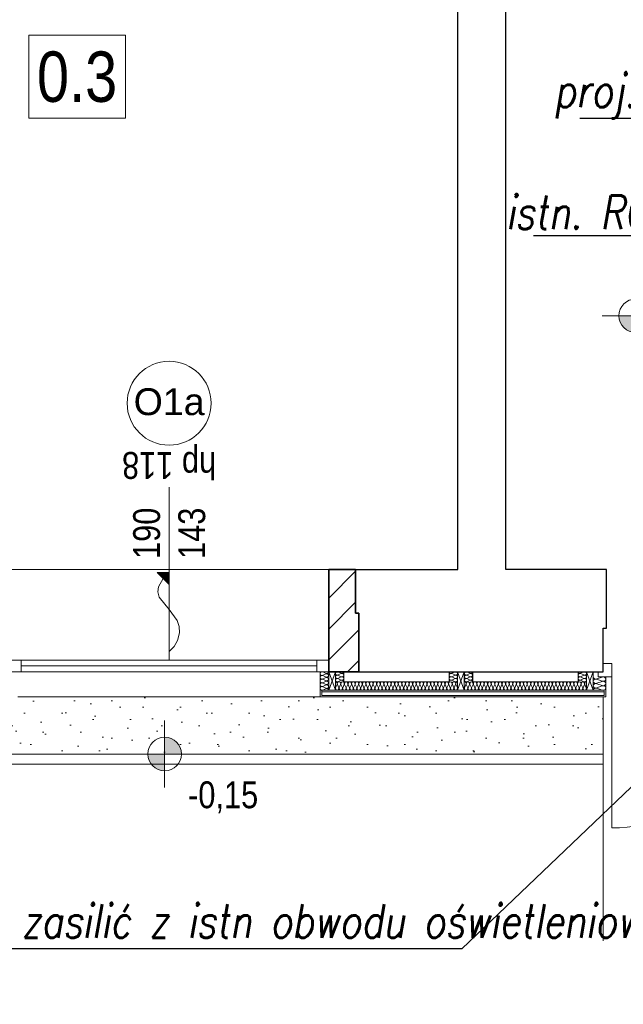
# Model space of a CAD drawing. Extents: x -543332 to -314699, y -9028 to 155584.
# Tile 21 of 256: x -477618 to -474024, y 30876 to 36743. Entities that reach past the tile are written whole.
import ezdxf
from ezdxf import colors
from ezdxf.entities.mleader import LeaderData, LeaderLine
from ezdxf.math import Vec2, Vec3

# ---------------------------------------------------------------- set-up
doc = ezdxf.new("R2010")
doc.units = 0
doc.header["$MEASUREMENT"] = 0
for name, color, linetype, lineweight in [('$ IE_OPISY', 7, 'Continuous', 25), ('A-Okna_Nr_Pióra__9', 8, 'Continuous', 9), ('Arch drzwi_Nr_Pióra__10', 8, 'Continuous', 18), ('Arch ocieplenie_Nr_Pióra__21', 8, 'Continuous', 9), ('Arch ocieplenie_Nr_Pióra__44', 8, 'Continuous', 9), ('Arch okna_Nr_Pióra__82', 8, 'Continuous', 20), ('Arch opisy okien_Nr_Pióra__9', 8, 'Continuous', 9), ('Arch opisy_Nr_Pióra__9', 8, 'Continuous', 9), ('Arch stropy_Nr_Pióra__21', 8, 'Continuous', 9), ('Arch teren_Nr_Pióra__5', 8, 'Continuous', 13), ('Arch wykończenie_Nr_Pióra__9', 8, 'Continuous', 9), ('Arch zmurowania_Nr_Pióra__21', 8, 'Continuous', 9), ('Arch zmurowania_Nr_Pióra__27', 8, 'Continuous', 35), ('INWENT OPISY_Nr_Pióra__21', 8, 'Continuous', 9), ('INWENT RZĘDNE_Nr_Pióra__21', 8, 'Continuous', 9), ('INWENT. OKNA_Nr_Pióra__21', 8, 'Continuous', 9), ('INWENT. OKNA_Nr_Pióra__5', 8, 'Continuous', 13), ('INWENT.ŚCIANY_Nr_Pióra__1', 8, 'Continuous', 25), ('INWENT.ŚCIANY_Nr_Pióra__21', 8, 'Continuous', 9)]:
    doc.layers.add(name, color=color, linetype=linetype, lineweight=lineweight)
for name, color, linetype in [('A-Okna', 8, 'Continuous'), ('Arch ocieplenie', 8, 'Continuous'), ('Arch zmurowania', 8, 'Continuous'), ('INWENT RZĘDNE', 8, 'Continuous')]:
    doc.layers.add(name, color=color, linetype=linetype)
doc.styles.add('GENERATED_STYLE_10', font='arial.ttf')
doc.styles.add('GENERATED_STYLE_3', font='ARIALN.TTF')
doc.styles.add('GENERATED_STYLE_4', font='ARIALN.TTF')
doc.styles.add('GENERATED_STYLE_7', font='ARIALN.TTF')
doc.styles.add('ROMANS', font='romans.shx', dxfattribs={"width": 0.85})
pattern_1 = [(45, (0, 0), (-91.923878, 91.923878), [])]

# ---------------------------------------------------------------- blocks, each defined once
blk = doc.blocks.new('Izolacja cieplna 14_195', base_point=(-474970.8, 32797.6))
at = {"layer": 'Arch ocieplenie_Nr_Pióra__44', "linetype": 'Continuous'}
for p, q in [((-474969.9, 32762.5), (-474961, 32782.7)), ((-474959.2, 32782.7), (-474950.3, 32762.5)), ((-474948.5, 32762.5), (-474939.6, 32782.7)), ((-474937.8, 32782.7), (-474928.9, 32762.5)), ((-474927.1, 32762.5), (-474918.2, 32782.7)), ((-474916.4, 32782.7), (-474907.5, 32762.5)), ((-474905.7, 32762.5), (-474896.8, 32782.7)), ((-474895, 32782.7), (-474886.1, 32762.5)), ((-474884.3, 32762.5), (-474875.4, 32782.7)), ((-474873.6, 32782.7), (-474864.7, 32762.5)), ((-474862.9, 32762.5), (-474854, 32782.7)), ((-474852.2, 32782.7), (-474843.3, 32762.5)), ((-474841.5, 32762.5), (-474832.6, 32782.7)), ((-474830.8, 32782.7), (-474821.9, 32762.5)), ((-474820.1, 32762.5), (-474811.2, 32782.7)), ((-474809.4, 32782.7), (-474800.5, 32762.5)), ((-474798.7, 32762.5), (-474789.8, 32782.7)), ((-474788.1, 32782.7), (-474779.1, 32762.5)), ((-474777.4, 32762.5), (-474768.5, 32782.7)), ((-474766.7, 32782.7), (-474757.8, 32762.5)), ((-474756, 32762.5), (-474747.1, 32782.7)), ((-474745.3, 32782.7), (-474736.4, 32762.5)), ((-474734.6, 32762.5), (-474725.7, 32782.7)), ((-474723.9, 32782.7), (-474715, 32762.5)), ((-474713.2, 32762.5), (-474704.3, 32782.7)), ((-474702.5, 32782.7), (-474693.6, 32762.5)), ((-474691.8, 32762.5), (-474682.9, 32782.7)), ((-474681.1, 32782.7), (-474672.2, 32762.5)), ((-474670.4, 32762.5), (-474661.5, 32782.7)), ((-474659.7, 32782.7), (-474650.8, 32762.5)), ((-474649, 32762.5), (-474640.1, 32782.7)), ((-474638.3, 32782.7), (-474629.4, 32762.5)), ((-474627.6, 32762.5), (-474618.7, 32782.7)), ((-474616.9, 32782.7), (-474608, 32762.5)), ((-474606.2, 32762.5), (-474597.3, 32782.7)), ((-474595.5, 32782.7), (-474586.6, 32762.5)), ((-474584.8, 32762.5), (-474575.9, 32782.7)), ((-474574.1, 32782.7), (-474565.2, 32762.5)), ((-474563.4, 32762.5), (-474554.5, 32782.7)), ((-474552.7, 32782.7), (-474543.8, 32762.5)), ((-474542, 32762.5), (-474533.1, 32782.7)), ((-474531.3, 32782.7), (-474522.4, 32762.5)), ((-474520.6, 32762.5), (-474511.7, 32782.7)), ((-474509.9, 32782.7), (-474501, 32762.5)), ((-474499.2, 32762.5), (-474490.3, 32782.7)), ((-474488.5, 32782.7), (-474479.6, 32762.5)), ((-474477.8, 32762.5), (-474468.9, 32782.7)), ((-474467.1, 32782.7), (-474458.2, 32762.5)), ((-474456.4, 32762.5), (-474447.5, 32782.7)), ((-474445.7, 32782.7), (-474436.8, 32762.5)), ((-474435, 32762.5), (-474426.1, 32782.7)), ((-474424.3, 32782.7), (-474415.4, 32762.5)), ((-474413.6, 32762.5), (-474404.7, 32782.7)), ((-474402.9, 32782.7), (-474394, 32762.5)), ((-474392.2, 32762.5), (-474383.3, 32782.7)), ((-474381.5, 32782.7), (-474372.6, 32762.5)), ((-474370.8, 32762.5), (-474361.9, 32782.7)), ((-474360.1, 32782.7), (-474351.2, 32762.5)), ((-474349.4, 32762.5), (-474340.5, 32782.7)), ((-474338.7, 32782.7), (-474329.8, 32762.5)), ((-474328, 32762.5), (-474319.1, 32782.7)), ((-474317.3, 32782.7), (-474308.4, 32762.5)), ((-474306.6, 32762.5), (-474297.7, 32782.7)), ((-474295.9, 32782.7), (-474287, 32762.5)), ((-474285.2, 32762.5), (-474276.3, 32782.7)), ((-474274.5, 32782.7), (-474265.6, 32762.5)), ((-474263.8, 32762.5), (-474254.9, 32782.7)), ((-474253.1, 32782.7), (-474244.2, 32762.5))]:
    blk.add_line(p, q, dxfattribs=at)
for centre, start_param, end_param in [((-474970.8, 32787), 5.870392, 7.853982), ((-474949.4, 32787), 5.870392, 9.837571), ((-474928, 32787), 5.870392, 9.837571), ((-474906.6, 32787), 5.870392, 9.837571), ((-474885.2, 32787), 5.870392, 9.837571), ((-474863.8, 32787), 5.870392, 9.837571), ((-474842.4, 32787), 5.870392, 9.837571), ((-474821, 32787), 5.870392, 9.837571), ((-474799.6, 32787), 5.870392, 9.837571), ((-474778.3, 32787), 5.870392, 9.837571), ((-474756.9, 32787), 5.870392, 9.837571), ((-474735.5, 32787), 5.870392, 9.837571), ((-474714.1, 32787), 5.870392, 9.837571), ((-474692.7, 32787), 5.870392, 9.837571), ((-474671.3, 32787), 5.870392, 9.837571), ((-474649.9, 32787), 5.870392, 9.837571), ((-474628.5, 32787), 5.870392, 9.837571), ((-474607.1, 32787), 5.870392, 9.837571), ((-474585.7, 32787), 5.870392, 9.837571), ((-474564.3, 32787), 5.870392, 9.837571), ((-474542.9, 32787), 5.870392, 9.837571), ((-474521.5, 32787), 5.870392, 9.837571), ((-474500.1, 32787), 5.870392, 9.837571), ((-474478.7, 32787), 5.870392, 9.837571), ((-474457.3, 32787), 5.870392, 9.837571), ((-474435.9, 32787), 5.870392, 9.837571), ((-474414.5, 32787), 5.870392, 9.837571), ((-474393.1, 32787), 5.870392, 9.837571), ((-474371.7, 32787), 5.870392, 9.837571), ((-474350.3, 32787), 5.870392, 9.837571), ((-474328.9, 32787), 5.870392, 9.837571), ((-474307.5, 32787), 5.870392, 9.837571), ((-474286.1, 32787), 5.870392, 9.837571), ((-474264.7, 32787), 5.870392, 9.837571), ((-474243.3, 32787), 1.570796, 3.554385), ((-474960.1, 32758.3), 2.728799, 6.695979), ((-474938.7, 32758.3), 2.728799, 6.695979), ((-474917.3, 32758.3), 2.728799, 6.695979), ((-474895.9, 32758.3), 2.728799, 6.695979), ((-474874.5, 32758.3), 2.728799, 6.695979), ((-474853.1, 32758.3), 2.728799, 6.695979), ((-474831.7, 32758.3), 2.728799, 6.695979), ((-474810.3, 32758.3), 2.728799, 6.695979), ((-474788.9, 32758.3), 2.728799, 6.695979), ((-474767.6, 32758.3), 2.728799, 6.695979), ((-474746.2, 32758.3), 2.728799, 6.695979), ((-474724.8, 32758.3), 2.728799, 6.695979), ((-474703.4, 32758.3), 2.728799, 6.695979), ((-474682, 32758.3), 2.728799, 6.695979), ((-474660.6, 32758.3), 2.728799, 6.695979), ((-474639.2, 32758.3), 2.728799, 6.695979), ((-474617.8, 32758.3), 2.728799, 6.695979), ((-474596.4, 32758.3), 2.728799, 6.695979), ((-474575, 32758.3), 2.728799, 6.695979), ((-474553.6, 32758.3), 2.728799, 6.695979), ((-474532.2, 32758.3), 2.728799, 6.695979), ((-474510.8, 32758.3), 2.728799, 6.695979), ((-474489.4, 32758.3), 2.728799, 6.695979), ((-474468, 32758.3), 2.728799, 6.695979), ((-474446.6, 32758.3), 2.728799, 6.695979), ((-474425.2, 32758.3), 2.728799, 6.695979), ((-474403.8, 32758.3), 2.728799, 6.695979), ((-474382.4, 32758.3), 2.728799, 6.695979), ((-474361, 32758.3), 2.728799, 6.695979), ((-474339.6, 32758.3), 2.728799, 6.695979), ((-474318.2, 32758.3), 2.728799, 6.695979), ((-474296.8, 32758.3), 2.728799, 6.695979), ((-474275.4, 32758.3), 2.728799, 6.695979), ((-474254, 32758.3), 2.728799, 6.695979)]:
    blk.add_ellipse(centre, major_axis=(10.7, 0), ratio=0.993979, start_param=start_param, end_param=end_param, dxfattribs=at)
blk = doc.blocks.new('Izolacja cieplna 14_196', base_point=(-474203.3, 32747.6))
at = {"layer": 'Arch ocieplenie_Nr_Pióra__44', "linetype": 'Continuous'}
for p, q in [((-474181, 32815.4), (-474150.7, 32826.5)), ((-474150.7, 32802.1), (-474181, 32813.2)), ((-474181, 32788.8), (-474150.7, 32799.8)), ((-474150.7, 32775.4), (-474181, 32786.5)), ((-474181, 32762.1), (-474150.7, 32773.2)), ((-474150.7, 32748.8), (-474181, 32759.8))]:
    blk.add_line(p, q, dxfattribs=at)
for centre, start_param, end_param in [((-474187.4, 32801), 4.299595, 8.266774), ((-474187.4, 32827.6), 0, 1.983589), ((-474144.3, 32814.3), 1.158003, 5.125183), ((-474144.3, 32787.6), 1.158003, 5.125183), ((-474187.4, 32774.3), 4.299595, 8.266774), ((-474187.4, 32747.6), 4.299596, 6.283185), ((-474144.3, 32761), 1.158003, 5.125183)]:
    blk.add_ellipse(centre, major_axis=(-16, 0), ratio=0.835908, start_param=start_param, end_param=end_param, dxfattribs=at)
blk = doc.blocks.new('Izolacja cieplna 14_197', base_point=(-474293.3, 32797.6))
at = {"layer": 'Arch ocieplenie_Nr_Pióra__44', "linetype": 'Continuous'}
for p, q in [((-474278.4, 32848.5), (-474258.2, 32856.8)), ((-474258.2, 32838.5), (-474278.4, 32846.8)), ((-474278.4, 32828.5), (-474258.2, 32836.8)), ((-474258.2, 32818.5), (-474278.4, 32826.8)), ((-474278.4, 32808.5), (-474258.2, 32816.8)), ((-474258.2, 32798.5), (-474278.4, 32806.8))]:
    blk.add_line(p, q, dxfattribs=at)
for centre, start_param, end_param in [((-474282.7, 32857.6), 6.283185, 8.266774), ((-474254, 32847.6), 1.158003, 5.125183), ((-474282.7, 32837.6), 4.299595, 8.266774), ((-474282.7, 32817.6), 4.299595, 8.266774), ((-474282.7, 32797.6), 4.299596, 6.283185), ((-474254, 32827.6), 1.158003, 5.125183), ((-474254, 32807.6), 1.158003, 5.125183)]:
    blk.add_ellipse(centre, major_axis=(-10.6, 0), ratio=0.940381, start_param=start_param, end_param=end_param, dxfattribs=at)
blk = doc.blocks.new('Izolacja cieplna 14_198', base_point=(-474920.8, 32797.6))
at = {"layer": 'Arch ocieplenie_Nr_Pióra__44', "linetype": 'Continuous'}
for p, q in [((-474935.7, 32848.5), (-474955.9, 32856.8)), ((-474955.9, 32838.5), (-474935.7, 32846.8)), ((-474935.7, 32828.5), (-474955.9, 32836.8)), ((-474955.9, 32818.5), (-474935.7, 32826.8)), ((-474935.7, 32808.5), (-474955.9, 32816.8)), ((-474955.9, 32798.5), (-474935.7, 32806.8))]:
    blk.add_line(p, q, dxfattribs=at)
for centre, start_param, end_param in [((-474960.2, 32847.6), 4.299595, 8.266775), ((-474931.5, 32857.6), 1.158004, 3.141593), ((-474960.2, 32827.6), 4.299595, 8.266775), ((-474960.2, 32807.6), 4.299595, 8.266775), ((-474931.5, 32837.6), 1.158004, 5.125183), ((-474931.5, 32817.6), 1.158004, 5.125183), ((-474931.5, 32797.6), 3.141593, 5.125182)]:
    blk.add_ellipse(centre, major_axis=(-10.6, 0), ratio=0.940381, start_param=start_param, end_param=end_param, dxfattribs=at)
blk = doc.blocks.new('Izolacja cieplna 14_199', base_point=(-475010.8, 32797.6))
at = {"layer": 'Arch ocieplenie_Nr_Pióra__44', "linetype": 'Continuous'}
for p, q in [((-475728.5, 32782.7), (-475737.4, 32762.5)), ((-475717.8, 32762.5), (-475726.7, 32782.7)), ((-475707.1, 32782.7), (-475716, 32762.5)), ((-475696.4, 32762.5), (-475705.3, 32782.7)), ((-475685.7, 32782.7), (-475694.6, 32762.5)), ((-475675, 32762.5), (-475683.9, 32782.7)), ((-475664.3, 32782.7), (-475673.2, 32762.5)), ((-475653.6, 32762.5), (-475662.5, 32782.7)), ((-475642.9, 32782.7), (-475651.8, 32762.5)), ((-475632.2, 32762.5), (-475641.1, 32782.7)), ((-475621.5, 32782.7), (-475630.4, 32762.5)), ((-475610.8, 32762.5), (-475619.7, 32782.7)), ((-475600.1, 32782.7), (-475609, 32762.5)), ((-475589.4, 32762.5), (-475598.3, 32782.7)), ((-475578.7, 32782.7), (-475587.6, 32762.5)), ((-475568, 32762.5), (-475576.9, 32782.7)), ((-475557.3, 32782.7), (-475566.2, 32762.5)), ((-475546.7, 32762.5), (-475555.6, 32782.7)), ((-475536, 32782.7), (-475544.9, 32762.5)), ((-475525.3, 32762.5), (-475534.2, 32782.7)), ((-475514.6, 32782.7), (-475523.5, 32762.5)), ((-475503.9, 32762.5), (-475512.8, 32782.7)), ((-475493.2, 32782.7), (-475502.1, 32762.5)), ((-475482.5, 32762.5), (-475491.4, 32782.7)), ((-475471.8, 32782.7), (-475480.7, 32762.5)), ((-475461.1, 32762.5), (-475470, 32782.7)), ((-475450.4, 32782.7), (-475459.3, 32762.5)), ((-475439.7, 32762.5), (-475448.6, 32782.7)), ((-475429, 32782.7), (-475437.9, 32762.5)), ((-475418.3, 32762.5), (-475427.2, 32782.7)), ((-475407.6, 32782.7), (-475416.5, 32762.5)), ((-475396.9, 32762.5), (-475405.8, 32782.7)), ((-475386.2, 32782.7), (-475395.1, 32762.5)), ((-475375.5, 32762.5), (-475384.4, 32782.7)), ((-475364.8, 32782.7), (-475373.7, 32762.5)), ((-475354.1, 32762.5), (-475363, 32782.7)), ((-475343.4, 32782.7), (-475352.3, 32762.5)), ((-475332.7, 32762.5), (-475341.6, 32782.7)), ((-475322, 32782.7), (-475330.9, 32762.5)), ((-475311.3, 32762.5), (-475320.2, 32782.7)), ((-475300.6, 32782.7), (-475309.5, 32762.5)), ((-475289.9, 32762.5), (-475298.8, 32782.7)), ((-475279.2, 32782.7), (-475288.1, 32762.5)), ((-475268.5, 32762.5), (-475277.4, 32782.7)), ((-475257.8, 32782.7), (-475266.7, 32762.5)), ((-475247.1, 32762.5), (-475256, 32782.7)), ((-475236.4, 32782.7), (-475245.3, 32762.5)), ((-475225.7, 32762.5), (-475234.6, 32782.7)), ((-475215, 32782.7), (-475223.9, 32762.5)), ((-475204.3, 32762.5), (-475213.2, 32782.7)), ((-475193.6, 32782.7), (-475202.5, 32762.5)), ((-475182.9, 32762.5), (-475191.8, 32782.7)), ((-475172.2, 32782.7), (-475181.1, 32762.5)), ((-475161.5, 32762.5), (-475170.4, 32782.7)), ((-475150.8, 32782.7), (-475159.7, 32762.5)), ((-475140.1, 32762.5), (-475149, 32782.7)), ((-475129.4, 32782.7), (-475138.3, 32762.5)), ((-475118.7, 32762.5), (-475127.6, 32782.7)), ((-475108, 32782.7), (-475116.9, 32762.5)), ((-475097.3, 32762.5), (-475106.2, 32782.7)), ((-475086.6, 32782.7), (-475095.5, 32762.5)), ((-475075.9, 32762.5), (-475084.8, 32782.7)), ((-475065.2, 32782.7), (-475074.1, 32762.5)), ((-475054.5, 32762.5), (-475063.4, 32782.7)), ((-475043.8, 32782.7), (-475052.7, 32762.5)), ((-475033.1, 32762.5), (-475042, 32782.7)), ((-475022.4, 32782.7), (-475031.3, 32762.5)), ((-475011.7, 32762.5), (-475020.6, 32782.7))]:
    blk.add_line(p, q, dxfattribs=at)
for centre, start_param, end_param in [((-475738.3, 32787), 2.7288, 4.712389), ((-475716.9, 32787), 2.7288, 6.695979), ((-475695.5, 32787), 2.7288, 6.695979), ((-475674.1, 32787), 2.7288, 6.695979), ((-475652.7, 32787), 2.7288, 6.695979), ((-475631.3, 32787), 2.7288, 6.695979), ((-475609.9, 32787), 2.7288, 6.695979), ((-475588.5, 32787), 2.7288, 6.695979), ((-475567.1, 32787), 2.7288, 6.695979), ((-475545.8, 32787), 2.7288, 6.695979), ((-475524.4, 32787), 2.7288, 6.695979), ((-475503, 32787), 2.7288, 6.695979), ((-475481.6, 32787), 2.7288, 6.695979), ((-475460.2, 32787), 2.7288, 6.695979), ((-475438.8, 32787), 2.7288, 6.695979), ((-475417.4, 32787), 2.7288, 6.695979), ((-475396, 32787), 2.7288, 6.695979), ((-475374.6, 32787), 2.7288, 6.695979), ((-475353.2, 32787), 2.7288, 6.695979), ((-475331.8, 32787), 2.7288, 6.695979), ((-475310.4, 32787), 2.7288, 6.695979), ((-475289, 32787), 2.7288, 6.695979), ((-475267.6, 32787), 2.7288, 6.695979), ((-475246.2, 32787), 2.7288, 6.695979), ((-475224.8, 32787), 2.7288, 6.695979), ((-475203.4, 32787), 2.7288, 6.695979), ((-475182, 32787), 2.7288, 6.695979), ((-475160.6, 32787), 2.7288, 6.695979), ((-475139.2, 32787), 2.7288, 6.695979), ((-475117.8, 32787), 2.7288, 6.695979), ((-475096.4, 32787), 2.7288, 6.695979), ((-475075, 32787), 2.7288, 6.695979), ((-475053.6, 32787), 2.7288, 6.695979), ((-475032.2, 32787), 2.7288, 6.695979), ((-475010.8, 32787), 4.712389, 6.695979), ((-475727.6, 32758.3), 5.870392, 9.837571), ((-475706.2, 32758.3), 5.870392, 9.837571), ((-475684.8, 32758.3), 5.870392, 9.837571), ((-475663.4, 32758.3), 5.870392, 9.837571), ((-475642, 32758.3), 5.870392, 9.837571), ((-475620.6, 32758.3), 5.870392, 9.837571), ((-475599.2, 32758.3), 5.870392, 9.837571), ((-475577.8, 32758.3), 5.870392, 9.837571), ((-475556.5, 32758.3), 5.870392, 9.837571), ((-475535.1, 32758.3), 5.870392, 9.837571), ((-475513.7, 32758.3), 5.870392, 9.837571), ((-475492.3, 32758.3), 5.870392, 9.837571), ((-475470.9, 32758.3), 5.870392, 9.837571), ((-475449.5, 32758.3), 5.870392, 9.837571), ((-475428.1, 32758.3), 5.870392, 9.837571), ((-475406.7, 32758.3), 5.870392, 9.837571), ((-475385.3, 32758.3), 5.870392, 9.837571), ((-475363.9, 32758.3), 5.870392, 9.837571), ((-475342.5, 32758.3), 5.870392, 9.837571), ((-475321.1, 32758.3), 5.870392, 9.837571), ((-475299.7, 32758.3), 5.870392, 9.837571), ((-475278.3, 32758.3), 5.870392, 9.837571), ((-475256.9, 32758.3), 5.870392, 9.837571), ((-475235.5, 32758.3), 5.870392, 9.837571), ((-475214.1, 32758.3), 5.870392, 9.837571), ((-475192.7, 32758.3), 5.870392, 9.837571), ((-475171.3, 32758.3), 5.870392, 9.837571), ((-475149.9, 32758.3), 5.870392, 9.837571), ((-475128.5, 32758.3), 5.870392, 9.837571), ((-475107.1, 32758.3), 5.870392, 9.837571), ((-475085.7, 32758.3), 5.870392, 9.837571), ((-475064.3, 32758.3), 5.870392, 9.837571), ((-475042.9, 32758.3), 5.870392, 9.837571), ((-475021.5, 32758.3), 5.870392, 9.837571)]:
    blk.add_ellipse(centre, major_axis=(-10.7, 0), ratio=0.993979, start_param=start_param, end_param=end_param, dxfattribs=at)
blk = doc.blocks.new('Izolacja cieplna 14_200', base_point=(-475778.3, 32747.6))
at = {"layer": 'Arch ocieplenie_Nr_Pióra__44', "linetype": 'Continuous'}
for p, q in [((-475793.2, 32847.6), (-475813.4, 32856.7)), ((-475813.4, 32836.6), (-475793.2, 32845.7)), ((-475793.2, 32825.6), (-475813.4, 32834.7)), ((-475813.4, 32814.6), (-475793.2, 32823.7)), ((-475793.2, 32803.6), (-475813.4, 32812.7)), ((-475813.4, 32792.6), (-475793.2, 32801.7)), ((-475793.2, 32781.6), (-475813.4, 32790.7)), ((-475813.4, 32770.6), (-475793.2, 32779.7)), ((-475793.2, 32759.6), (-475813.4, 32768.7)), ((-475813.4, 32748.6), (-475793.2, 32757.7))]:
    blk.add_line(p, q, dxfattribs=at)
for centre, start_param, end_param in [((-475817.7, 32846.6), 5.870392, 9.837571), ((-475789, 32857.6), 2.7288, 4.712389), ((-475817.7, 32824.6), 5.870392, 9.837571), ((-475817.7, 32802.6), 5.870392, 9.837571), ((-475789, 32835.6), 2.7288, 6.695979), ((-475789, 32813.6), 2.7288, 6.695979), ((-475789, 32791.6), 2.7288, 6.695979), ((-475817.7, 32780.6), 5.870392, 9.837571), ((-475817.7, 32758.6), 5.870392, 9.837571), ((-475789, 32769.6), 2.7288, 6.695979), ((-475789, 32747.6), 4.712389, 6.695979)]:
    blk.add_ellipse(centre, major_axis=(0, 11), ratio=0.966714, start_param=start_param, end_param=end_param, dxfattribs=at)
blk = doc.blocks.new('Izolacja cieplna 14_201', base_point=(-475688.3, 32797.6))
at = {"layer": 'Arch ocieplenie_Nr_Pióra__44', "linetype": 'Continuous'}
for p, q in [((-475703.2, 32848.5), (-475723.4, 32856.8)), ((-475723.4, 32838.5), (-475703.2, 32846.8)), ((-475703.2, 32828.5), (-475723.4, 32836.8)), ((-475723.4, 32818.5), (-475703.2, 32826.8)), ((-475703.2, 32808.5), (-475723.4, 32816.8)), ((-475723.4, 32798.5), (-475703.2, 32806.8))]:
    blk.add_line(p, q, dxfattribs=at)
for centre, start_param, end_param in [((-475727.7, 32847.6), 4.299595, 8.266775), ((-475699, 32857.6), 1.158004, 3.141593), ((-475727.7, 32827.6), 4.299595, 8.266775), ((-475727.7, 32807.6), 4.299595, 8.266775), ((-475699, 32837.6), 1.158004, 5.125183), ((-475699, 32817.6), 1.158004, 5.125183), ((-475699, 32797.6), 3.141593, 5.125182)]:
    blk.add_ellipse(centre, major_axis=(-10.6, 0), ratio=0.940381, start_param=start_param, end_param=end_param, dxfattribs=at)
blk = doc.blocks.new('Izolacja cieplna 14_202', base_point=(-475060.8, 32797.6))
at = {"layer": 'Arch ocieplenie_Nr_Pióra__44', "linetype": 'Continuous'}
for p, q in [((-475045.9, 32848.5), (-475025.7, 32856.8)), ((-475025.7, 32838.5), (-475045.9, 32846.8)), ((-475045.9, 32828.5), (-475025.7, 32836.8)), ((-475025.7, 32818.5), (-475045.9, 32826.8)), ((-475045.9, 32808.5), (-475025.7, 32816.8)), ((-475025.7, 32798.5), (-475045.9, 32806.8))]:
    blk.add_line(p, q, dxfattribs=at)
for centre, start_param, end_param in [((-475050.2, 32857.6), 6.283185, 8.266774), ((-475021.5, 32847.6), 1.158003, 5.125183), ((-475050.2, 32837.6), 4.299595, 8.266774), ((-475050.2, 32817.6), 4.299595, 8.266774), ((-475050.2, 32797.6), 4.299596, 6.283185), ((-475021.5, 32827.6), 1.158003, 5.125183), ((-475021.5, 32807.6), 1.158003, 5.125183)]:
    blk.add_ellipse(centre, major_axis=(-10.6, 0), ratio=0.940381, start_param=start_param, end_param=end_param, dxfattribs=at)
blk = doc.blocks.new('Ściana_3', base_point=(-475778.3, 32857.6))
at = {"layer": 'Arch zmurowania_Nr_Pióra__21', "linetype": 'Continuous'}
h = blk.add_hatch(dxfattribs=at)
h.set_pattern_fill('Common_Brick', color=256, style=0, pattern_type=2)
h.set_pattern_definition(pattern_1)
h.paths.add_polyline_path([(-475778.3, 32857.6), (-475618.3, 32857.6), (-475618.3, 33467.6), (-475778.3, 33467.6)], flags=0)
at = {"layer": 'Arch zmurowania_Nr_Pióra__27', "linetype": 'Continuous'}
for p, q in [((-475618.3, 33467.6), (-475778.3, 33467.6)), ((-475778.3, 33467.6), (-475778.3, 32857.6)), ((-475618.3, 33207.6), (-475618.3, 33467.6)), ((-475778.3, 32857.6), (-475618.3, 32857.6))]:
    blk.add_line(p, q, dxfattribs=at)
blk = doc.blocks.new('Ściana_4', base_point=(-475618.3, 32857.6))
at = {"layer": 'Arch zmurowania_Nr_Pióra__21', "linetype": 'Continuous'}
h = blk.add_hatch(dxfattribs=at)
h.set_pattern_fill('Common_Brick', color=256, style=0, pattern_type=2)
h.set_pattern_definition(pattern_1)
h.paths.add_polyline_path([(-475618.3, 32857.6), (-475598.3, 32857.6), (-475598.3, 33207.6), (-475618.3, 33207.6)], flags=0)
at = {"layer": 'Arch zmurowania_Nr_Pióra__27', "linetype": 'Continuous'}
for p, q in [((-475598.3, 33207.6), (-475618.3, 33207.6)), ((-475598.3, 32857.6), (-475598.3, 33207.6)), ((-475618.3, 32857.6), (-475598.3, 32857.6))]:
    blk.add_line(p, q, dxfattribs=at)
blk = doc.blocks.new('Krzywa_8', base_point=(-476728.3, 32977.9))
at = {"layer": 'A-Okna_Nr_Pióra__9', "linetype": 'Continuous'}
blk.add_hatch(color=256, dxfattribs=at).paths.add_polyline_path([(-476728.3, 33448.5), (-476728.7, 33377.8), (-476799, 33448.9)], flags=0)
for p, q in [((-476728.3, 33448.5), (-476799, 33448.9)), ((-476728.7, 33377.8), (-476799, 33448.9)), ((-476728.3, 33448.5), (-476728.7, 33377.8))]:
    blk.add_line(p, q, dxfattribs=at)
at = {"layer": 'A-Okna_Nr_Pióra__9', "linetype": 'Continuous', "flags": 128}
blk.add_lwpolyline([(-476728.3, 32977.9), (-476699.2, 33009.1), (-476677.9, 33044.1), (-476665.7, 33088.8), (-476668.2, 33127.5), (-476681.2, 33164), (-476728.3, 33228.5), (-476787.9, 33301.8), (-476795, 33333.8), (-476791, 33363.7), (-476763.9, 33413.3)], dxfattribs=at)
blk = doc.blocks.new('Koty wysokościowe_1', base_point=(-473949.9, 34978.7))
at = {"layer": 'INWENT RZĘDNE_Nr_Pióra__21', "linetype": 'Continuous'}
for points in [[(-473949.9, 34978.7), (-473849.9, 34978.7), (-473857.5, 35017), (-473879.2, 35049.4), (-473911.7, 35071.1), (-473949.9, 35078.7)], [(-473949.9, 34978.7), (-474049.9, 34978.7), (-474042.3, 34940.4), (-474020.6, 34908), (-473988.2, 34886.3), (-473949.9, 34878.7)]]:
    blk.add_hatch(color=256, dxfattribs=at).paths.add_polyline_path(points, flags=0)
for p, q in [((-473949.9, 34778.7), (-473949.9, 35178.7)), ((-474149.9, 34978.7), (-473749.9, 34978.7))]:
    blk.add_line(p, q, dxfattribs=at)
blk.add_circle((-473949.9, 34978.7), 100, dxfattribs=at)
at = {"layer": 'INWENT RZĘDNE_Nr_Pióra__21', "insert": (-473894.6, 35178.7), "char_height": 160, "attachment_point": 7, "style": 'GENERATED_STYLE_3'}
blk.add_mtext('{+/-0,00}', dxfattribs=at)
blk = doc.blocks.new('Koty wysokościowe_29', base_point=(-476755.1, 32367.6))
at = {"layer": 'INWENT RZĘDNE_Nr_Pióra__21', "linetype": 'Continuous'}
for points in [[(-476755.1, 32367.6), (-476655.1, 32367.6), (-476662.7, 32405.9), (-476684.4, 32438.3), (-476716.9, 32460), (-476755.1, 32467.6)], [(-476755.1, 32367.6), (-476855.1, 32367.6), (-476847.5, 32329.4), (-476825.8, 32296.9), (-476793.4, 32275.2), (-476755.1, 32267.6)]]:
    blk.add_hatch(color=256, dxfattribs=at).paths.add_polyline_path(points, flags=0)
for p, q in [((-476755.1, 32167.6), (-476755.1, 32567.6)), ((-476955.1, 32367.6), (-476555.1, 32367.6))]:
    blk.add_line(p, q, dxfattribs=at)
blk.add_circle((-476755.1, 32367.6), 100, dxfattribs=at)
at = {"layer": 'INWENT RZĘDNE_Nr_Pióra__21', "insert": (-476615.5, 32014.9), "char_height": 160, "attachment_point": 7, "style": 'GENERATED_STYLE_3'}
blk.add_mtext('{-0,15}', dxfattribs=at)

msp = doc.modelspace()

# ---------------------------------------------------------------- hatches: boundary and pattern name
at = {"layer": 'Arch okna_Nr_Pióra__82', "linetype": 'Continuous'}
h = msp.add_hatch(dxfattribs=at)
h.set_pattern_fill('Render', color=256, style=0, pattern_type=2)
h.set_pattern_definition([(45, (0, 350), (-111.36932, 111.36932), [0, -105, 0, -157.5]), (110, (350, 350), (148.00159, 53.86817), [0, -77, 0, -133])])
h.paths.add_polyline_path([(-480313.3, 32707.6), (-474143.3, 32707.6), (-474143.3, 32367.6), (-480313.3, 32367.6)], flags=0)

# ---------------------------------------------------------------- linework, layer by layer
at = {"layer": 'Arch drzwi_Nr_Pióra__10', "linetype": 'Continuous'}
for p, q in [((-474173.3, 32827.6), (-474173.3, 32857.6)), ((-474093.3, 32907.6), (-474143.3, 32907.6)), ((-474093.3, 32827.6), (-474093.3, 32907.6)), ((-474173.3, 32827.6), (-474093.3, 32827.6)), ((-474093.3, 32827.6), (-474093.3, 31927.6))]:
    msp.add_line(p, q, dxfattribs=at)
msp.add_arc((-474093.3, 32827.6), 900, 270, 0, dxfattribs=at)
at = {"layer": 'Arch ocieplenie_Nr_Pióra__21', "linetype": 'Continuous', "flags": 128}
for points in [[(-475060.8, 32797.6), (-475060.8, 32857.6), (-475688.3, 32857.6), (-475688.3, 32797.6)], [(-474920.8, 32797.6), (-474920.8, 32857.6), (-474293.3, 32857.6), (-474293.3, 32797.6)]]:
    msp.add_lwpolyline(points, close=True, dxfattribs=at)
at = {"layer": 'Arch opisy_Nr_Pióra__9', "linetype": 'Continuous'}
msp.add_circle((-476728.3, 34457.6), 250, dxfattribs=at)
at = {"layer": 'Arch stropy_Nr_Pióra__21', "linetype": 'Continuous'}
msp.add_line((-474143.3, 32707.6), (-474143.3, 31255.1), dxfattribs=at)
at = {"layer": 'Arch teren_Nr_Pióra__5', "linetype": 'Continuous'}
for p, q in [((-480313.3, 32367.6), (-474143.3, 32367.6)), ((-480313.3, 32307.6), (-474143.3, 32307.6))]:
    msp.add_line(p, q, dxfattribs=at)
at = {"layer": 'Arch wykończenie_Nr_Pióra__9', "linetype": 'Continuous'}
for p, q in [((-475828.3, 32707.6), (-475828.3, 32857.6)), ((-475828.3, 32707.6), (-475828.3, 32857.6)), ((-475738.3, 32857.6), (-475778.3, 32747.6)), ((-475778.3, 32857.6), (-475738.3, 32747.6)), ((-475778.3, 32857.6), (-475778.3, 32747.6)), ((-475738.3, 32857.6), (-475778.3, 32857.6)), ((-475738.3, 32747.6), (-475738.3, 32857.6)), ((-475010.8, 32857.6), (-474970.8, 32747.6)), ((-474970.8, 32857.6), (-475010.8, 32747.6)), ((-475010.8, 32857.6), (-474970.8, 32857.6)), ((-475010.8, 32747.6), (-475010.8, 32857.6)), ((-474970.8, 32857.6), (-474970.8, 32747.6)), ((-474243.3, 32857.6), (-474203.3, 32747.6)), ((-474203.3, 32857.6), (-474243.3, 32747.6)), ((-474243.3, 32857.6), (-474203.3, 32857.6)), ((-474243.3, 32747.6), (-474243.3, 32857.6)), ((-474203.3, 32857.6), (-474203.3, 32747.6)), ((-474128.3, 32707.6), (-474128.3, 32827.6)), ((-474128.3, 32707.6), (-474128.3, 32827.6)), ((-475818.3, 32747.6), (-474138.3, 32747.6)), ((-475818.3, 32715.6), (-475818.3, 32747.6)), ((-475818.3, 32737.6), (-474138.3, 32737.6)), ((-475778.3, 32747.6), (-475738.3, 32747.6)), ((-474970.8, 32747.6), (-475010.8, 32747.6)), ((-474203.3, 32747.6), (-474243.3, 32747.6)), ((-474138.3, 32715.6), (-474138.3, 32747.6)), ((-475828.3, 32707.6), (-474128.3, 32707.6)), ((-475818.3, 32715.6), (-474138.3, 32715.6)), ((-475158.3, 32707.6), (-474128.3, 32707.6))]:
    msp.add_line(p, q, dxfattribs=at)
at = {"layer": 'INWENT. OKNA_Nr_Pióra__5', "linetype": 'Continuous'}
for p, q in [((-476728.3, 32927.6), (-476728.3, 33957.6)), ((-475778.3, 32927.6), (-477678.3, 32927.6)), ((-477608.3, 32857.6), (-477608.3, 32927.6)), ((-475848.3, 32857.6), (-475848.3, 32927.6)), ((-475778.3, 32857.6), (-477678.3, 32857.6)), ((-477608.3, 32892.6), (-475848.3, 32892.6))]:
    msp.add_line(p, q, dxfattribs=at)
at = {"layer": 'INWENT.ŚCIANY_Nr_Pióra__1', "linetype": 'Continuous'}
for p, q in [((-474723.3, 33467.6), (-474723.3, 44337.6)), ((-475008.3, 33467.6), (-475008.3, 38717.6)), ((-475618.3, 33467.6), (-475618.3, 33207.6)), ((-475618.3, 33467.6), (-475008.3, 33467.6)), ((-474123.3, 33467.6), (-474723.3, 33467.6)), ((-474123.3, 33117.6), (-474123.3, 33467.6)), ((-475598.3, 33207.6), (-475618.3, 33207.6)), ((-475598.3, 32857.6), (-475598.3, 33207.6)), ((-474143.3, 32857.6), (-474143.3, 33117.6)), ((-474143.3, 33117.6), (-474123.3, 33117.6)), ((-475598.3, 32857.6), (-474143.3, 32857.6))]:
    msp.add_line(p, q, dxfattribs=at)
at = {"layer": 'INWENT.ŚCIANY_Nr_Pióra__21', "linetype": 'Continuous'}
for p, q in [((-477678.3, 33467.6), (-475618.3, 33467.6)), ((-477628.3, 32707.6), (-475828.3, 32707.6))]:
    msp.add_line(p, q, dxfattribs=at)

# ---------------------------------------------------------------- block references
at = {"layer": 'A-Okna', "color": 135, "linetype": 'Continuous', "lineweight": 9, "true_color": 0x3dad99}
msp.add_blockref('Krzywa_8', (-476728.3, 32977.9), dxfattribs=at)
at = {"layer": 'Arch ocieplenie', "color": 104, "linetype": 'Continuous', "lineweight": 13, "true_color": 0x029e21}
for name, p in [('Izolacja cieplna 14_200', (-475778.3, 32747.6)), ('Izolacja cieplna 14_201', (-475688.3, 32797.6)), ('Izolacja cieplna 14_202', (-475060.8, 32797.6)), ('Izolacja cieplna 14_198', (-474920.8, 32797.6)), ('Izolacja cieplna 14_197', (-474293.3, 32797.6)), ('Izolacja cieplna 14_199', (-475010.8, 32797.6)), ('Izolacja cieplna 14_195', (-474970.8, 32797.6)), ('Izolacja cieplna 14_196', (-474203.3, 32747.6))]:
    msp.add_blockref(name, p, dxfattribs=at)
at = {"layer": 'Arch zmurowania'}
for name, p in [('Ściana_3', (-475778.3, 32857.6)), ('Ściana_4', (-475618.3, 32857.6))]:
    msp.add_blockref(name, p, dxfattribs=at)
at = {"layer": 'INWENT RZĘDNE'}
for name, p in [('Koty wysokościowe_1', (-473949.9, 34978.7)), ('Koty wysokościowe_29', (-476755.1, 32367.6))]:
    msp.add_blockref(name, p, dxfattribs=at)

# ---------------------------------------------------------------- texts
at = {"layer": 'Arch opisy okien_Nr_Pióra__9', "linetype": 'Continuous', "insert": (-476728.3, 34546.8), "char_height": 160, "attachment_point": 2, "style": 'GENERATED_STYLE_10'}
msp.add_mtext('{O1a}', dxfattribs=at)
at = {"layer": 'INWENT. OKNA_Nr_Pióra__21', "linetype": 'Continuous', "insert": (-476728.3, 34007), "char_height": 160, "attachment_point": 2, "rotation": 180, "style": 'GENERATED_STYLE_7'}
msp.add_mtext('{hp 118}', dxfattribs=at)
at = {"layer": 'INWENT. OKNA_Nr_Pióra__21', "linetype": 'Continuous', "insert": (-476942.5, 33682.6), "char_height": 160, "width": 709.227, "attachment_point": 2, "rotation": 90, "line_spacing_factor": 1.007581, "style": 'GENERATED_STYLE_7'}
msp.add_mtext('{190\\P143}', dxfattribs=at)

# ---------------------------------------------------------------- leaders
at = {"layer": '$ IE_OPISY', "color": 7, "lineweight": 30}
ml = msp.add_multileader_mtext('Standard', dxfattribs=at)
ml.set_content('\\Q10;\\W0.8;proj. RG2', color=7, style='ROMANS')
ml.set_leader_properties()
ml.build(insert=Vec2(0, 0))
ml.multileader.update_dxf_attribs({"text_left_attachment_type": 6, "text_right_attachment_type": 6, "dogleg_length": 0.36, "arrow_head_size": 70})
ctx = ml.context
ctx.base_point, ctx.char_height, ctx.arrow_head_size, ctx.landing_gap_size, ctx.plane_origin = Vec3(-474437.2, 36154.2), 200, 70, 0.9, Vec3(-498738.3, 39206.6)
ctx.left_attachment, ctx.right_attachment = 6, 6
notes = []
notes.append((ctx, [(0, (1, 1, 0), (-473282.3, 36154.2), (-1, 0), 0.36, [(0, [(-472623.3, 34974)], 0, [])])]))
ctx.mtext.insert, ctx.mtext.rotation, ctx.mtext.width, ctx.mtext.defined_height, ctx.mtext.flow_direction = Vec3(-474436.3, 36420.9), 6.283185, 4429.801, 382.9, 5
ml = msp.add_multileader_mtext('Standard', dxfattribs=at)
ml.set_content('\\Q10;\\W0.8;istn. RG+TL', color=7, style='ROMANS')
ml.set_leader_properties()
ml.build(insert=Vec2(0, 0))
ml.multileader.update_dxf_attribs({"text_left_attachment_type": 6, "text_right_attachment_type": 6, "dogleg_length": 0.36, "arrow_head_size": 70})
ctx = ml.context
ctx.base_point, ctx.char_height, ctx.arrow_head_size, ctx.landing_gap_size, ctx.plane_origin = Vec3(-474724.2, 35455.5), 200, 70, 0.9, Vec3(-498789.3, 38541.3)
ctx.left_attachment, ctx.right_attachment = 6, 6
notes.append((ctx, [(0, (1, 1, 0), (-473327.8, 35455.5), (-1, 0), 0.36, [(0, [(-472623.3, 34127.6)], 0, [])])]))
ctx.mtext.insert, ctx.mtext.rotation, ctx.mtext.width, ctx.mtext.defined_height, ctx.mtext.flow_direction = Vec3(-474723.3, 35695.5), 6.283185, 4429.801, 382.9, 5
ml = msp.add_multileader_mtext('Standard', dxfattribs=at)
ml.set_content('\\Q10;\\W0.8;zasilić z istn obwodu oświetleniowego', color=7, style='ROMANS')
ml.set_leader_properties()
ml.build(insert=Vec2(0, 0))
ml.multileader.update_dxf_attribs({"text_left_attachment_type": 6, "text_right_attachment_type": 6, "dogleg_length": 0.36, "arrow_head_size": 70})
ctx = ml.context
ctx.base_point, ctx.char_height, ctx.arrow_head_size, ctx.landing_gap_size, ctx.plane_origin = Vec3(-477609.2, 31206.2), 200, 70, 0.9, Vec3(-500446.9, 34291.9)
ctx.left_attachment, ctx.right_attachment = 6, 6
notes.append((ctx, [(0, (1, 1, 0), (-474985.4, 31206.2), (-1, 0), 0.36, [(0, [(-473664.1, 32471.1)], 0, [])])]))
ctx.mtext.insert, ctx.mtext.rotation, ctx.mtext.width, ctx.mtext.defined_height, ctx.mtext.flow_direction = Vec3(-477608.3, 31472.8), 6.283185, 4429.801, 382.9, 5
for ctx, leaders in notes:
    for number, flags, end, landing, length, lines in leaders:
        leader = LeaderData()
        leader.index, (leader.has_last_leader_line, leader.has_dogleg_vector, leader.attachment_direction) = number, flags
        leader.last_leader_point, leader.dogleg_vector, leader.dogleg_length = Vec3(end), Vec3(landing), length
        for number, points, colour, breaks in lines:
            line = LeaderLine()
            line.index, line.vertices, line.color, line.breaks = number, Vec3.list(points), colors.encode_raw_color(colour), breaks
            leader.lines.append(line)
        ctx.leaders.append(leader)

# ---------------------------------------------------------------- wipeouts: each hides what was drawn before it
at = {"linetype": 'Continuous', "ltscale": 1914651.407186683}
msp.add_wipeout([(-477564.4, 36651.2), (-476988.4, 36651.2), (-476988.4, 36157.1), (-477564.4, 36157.1)], dxfattribs=at).dxf.layer = 'INWENT OPISY_Nr_Pióra__21'

# ---------------------------------------------------------------- next in the draw order: linework, layer by layer
at = {"layer": 'INWENT OPISY_Nr_Pióra__21', "linetype": 'Continuous', "flags": 128}
msp.add_lwpolyline([(-477564.4, 36651.2), (-476988.4, 36651.2), (-476988.4, 36157.1), (-477564.4, 36157.1)], close=True, dxfattribs=at)

# ---------------------------------------------------------------- next in the draw order: texts
at = {"layer": 'INWENT OPISY_Nr_Pióra__21', "linetype": 'Continuous', "insert": (-477276.4, 36249.1), "char_height": 300, "attachment_point": 8, "style": 'GENERATED_STYLE_4'}
msp.add_mtext('{0.3 }', dxfattribs=at)

doc.saveas('drawing.dxf')
